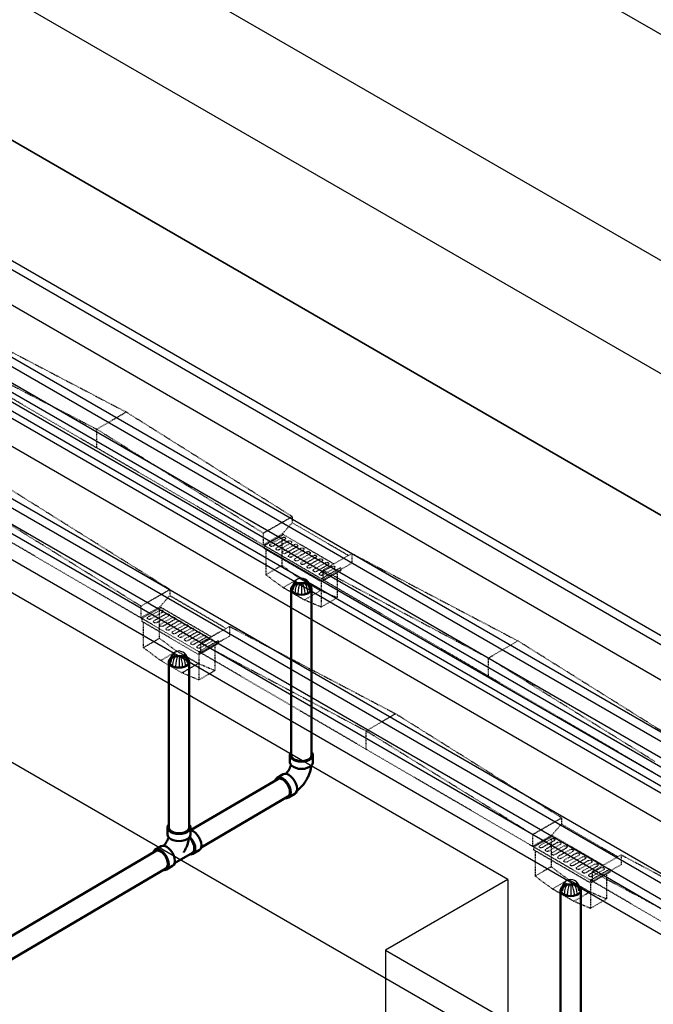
# Model space of a CAD drawing. Header units: inches. Extents: x 175 to 32888, y -1032 to 703.
# Tile 9 of 44: x 855 to 964, y 63 to 233. Entities that reach past the tile are written whole.
import ezdxf
from ezdxf import colors
from ezdxf.entities.mleader import LeaderData, LeaderLine
from ezdxf.math import Vec2, Vec3

# ---------------------------------------------------------------- set-up
doc = ezdxf.new("R2010")
doc.units = ezdxf.units.IN
doc.header["$LTSCALE"] = 0.5
doc.header["$MEASUREMENT"] = 0
doc.linetypes.add('HIDDEN2', pattern=[0.1875, 0.125, -0.0625])
for name, color, linetype in [('M-DETL-LIGHT', 1, 'Continuous'), ('M-SECT-PATT', 8, 'Continuous'), ('P-PIPE', 3, 'Continuous'), ('S-ANNO-DIMS', 1, 'Continuous')]:
    doc.layers.add(name, color=color, linetype=linetype)
doc.styles.add('Annotative', font='romans.shx', dxfattribs={"width": 0.8, "height": 0.125})

# ---------------------------------------------------------------- blocks, each defined once
blk = doc.blocks.new('Tee Reducing Sanitary - PVC - Sch 40 - DWV - Standard-1095242-DRAINAGE ISOMETRIC')
at = {"layer": 'P-PIPE', "color": 90, "lineweight": 50}
for p, q in [((1207.93, -120.52), (1207.93, -121.74)), ((1211.88, -121.74), (1211.88, -120.52)), ((1206.8, -123.78), (1205.73, -124.41)), ((1212.33, -125.12), (1213.39, -124.49)), ((1209.15, -126.73), (1212.22, -124.92)), ((1207.74, -127.82), (1208.8, -127.19))]:
    blk.add_line(p, q, dxfattribs=at)
for points in [[(1208.11, -120.05, 0), (1207.99, -120.22, 0), (1207.93, -120.52, 0), (1207.99, -120.81, 0), (1208.19, -121.09, 0), (1208.51, -121.32, 0)], [(1208.51, -121.32, 0), (1208.92, -121.51, 0), (1209.39, -121.62, 0), (1209.91, -121.66, 0), (1210.42, -121.62, 0), (1210.9, -121.51, 0), (1211.3, -121.32, 0), (1211.62, -121.09, 0), (1211.82, -120.81, 0), (1211.88, -120.52, 0), (1211.82, -120.22, 0), (1211.65, -119.99, 0)], [(1211.9, -121.01, 0), (1212.01, -121.02, 0), (1212.37, -121.18, 0)], [(1208.1, -122.18, 0), (1208.06, -122.32, 0), (1208.03, -122.39, 0), (1208.01, -122.46, 0), (1207.98, -122.54, 0), (1207.95, -122.61, 0), (1207.92, -122.69, 0), (1207.89, -122.76, 0), (1207.85, -122.84, 0), (1207.81, -122.91, 0), (1207.77, -122.98, 0), (1207.73, -123.06, 0), (1207.69, -123.13, 0), (1207.64, -123.2, 0), (1207.6, -123.27, 0), (1207.55, -123.33, 0), (1207.5, -123.4, 0), (1207.45, -123.46, 0), (1207.4, -123.52, 0), (1207.35, -123.58, 0), (1207.3, -123.64, 0), (1207.25, -123.69, 0), (1207.24, -123.7, 0)], [(1208.51, -122.55, 0), (1208.19, -122.31, 0), (1207.99, -122.04, 0), (1207.93, -121.74, 0)], [(1211.88, -121.74, 0), (1211.82, -122.04, 0), (1211.62, -122.31, 0), (1211.3, -122.55, 0), (1210.9, -122.73, 0), (1210.42, -122.84, 0), (1209.91, -122.88, 0), (1209.39, -122.84, 0), (1208.92, -122.73, 0), (1208.51, -122.55, 0)], [(1211.61, -122.37, 0), (1211.61, -122.39, 0), (1211.59, -122.55, 0), (1211.56, -122.7, 0), (1211.53, -122.86, 0), (1211.49, -123.02, 0), (1211.45, -123.18, 0), (1211.41, -123.33, 0), (1211.36, -123.49, 0), (1211.31, -123.64, 0), (1211.25, -123.8, 0), (1211.19, -123.95, 0), (1211.12, -124.1, 0), (1211.06, -124.25, 0), (1210.98, -124.4, 0), (1210.91, -124.54, 0), (1210.83, -124.69, 0), (1210.75, -124.83, 0), (1210.72, -124.88, 0)], [(1211.69, -122.28, 0), (1211.93, -122.54, 0), (1212.19, -122.91, 0), (1212.39, -123.32, 0), (1212.52, -123.73, 0), (1212.56, -124.13, 0), (1212.53, -124.47, 0), (1212.41, -124.74, 0), (1212.21, -124.92, 0)], [(1211.78, -125.18, 0), (1212.04, -125.21, 0), (1212.33, -125.12, 0), (1212.55, -124.91, 0), (1212.68, -124.61, 0), (1212.73, -124.22, 0), (1212.68, -123.78, 0), (1212.53, -123.31, 0), (1212.31, -122.85, 0), (1212.01, -122.42, 0), (1211.76, -122.16, 0)], [(1212.37, -121.18, 0), (1212.74, -121.44, 0), (1213.08, -121.8, 0), (1213.37, -122.22, 0), (1213.59, -122.68, 0), (1213.74, -123.15, 0), (1213.79, -123.59, 0), (1213.74, -123.98, 0), (1213.61, -124.29, 0), (1213.4, -124.48, 0)], [(1206.72, -124.51, 0), (1206.36, -124.35, 0), (1206.03, -124.32, 0), (1205.74, -124.41, 0), (1205.52, -124.61, 0), (1205.42, -124.84, 0)], [(1206.8, -123.78, 0), (1207.09, -123.69, 0), (1207.42, -123.73, 0), (1207.79, -123.88, 0)], [(1207.79, -123.88, 0), (1208.15, -124.15, 0), (1208.49, -124.5, 0), (1208.78, -124.92, 0), (1209, -125.39, 0), (1209.15, -125.85, 0), (1209.2, -126.3, 0), (1209.16, -126.69, 0), (1209.02, -126.99, 0), (1208.8, -127.2, 0)], [(1207.12, -127.88, 0), (1207.45, -127.91, 0), (1207.74, -127.82, 0), (1207.96, -127.62, 0), (1208.09, -127.31, 0), (1208.14, -126.92, 0), (1208.09, -126.48, 0), (1207.94, -126.01, 0), (1207.72, -125.55, 0), (1207.43, -125.13, 0), (1207.09, -124.77, 0), (1206.72, -124.51, 0)]]:
    blk.add_polyline3d(points, dxfattribs=at)
blk = doc.blocks.new('Bend - PVC - Sch 40 - DWV_USACE - Standard-V30-DRAINAGE ISOMETRIC')
at = {"layer": 'P-PIPE', "color": 90, "lineweight": 50}
for p, q in [((1286.15, -165.68), (1286.15, -166.91)), ((1290.11, -166.91), (1290.11, -165.68)), ((1284.96, -168.98), (1283.9, -169.6)), ((1285.91, -173.01), (1286.97, -172.39))]:
    blk.add_line(p, q, dxfattribs=at)
for points in [[(1286.3, -165.28, 0), (1286.22, -165.38, 0), (1286.15, -165.68, 0), (1286.22, -165.98, 0), (1286.42, -166.25, 0), (1286.73, -166.49, 0)], [(1286.73, -166.49, 0), (1287.14, -166.67, 0), (1287.62, -166.78, 0), (1288.13, -166.82, 0), (1288.64, -166.78, 0), (1289.12, -166.67, 0), (1289.53, -166.49, 0), (1289.85, -166.25, 0), (1290.04, -165.98, 0), (1290.11, -165.68, 0), (1290.04, -165.38, 0), (1289.97, -165.28, 0)], [(1286.73, -167.71, 0), (1286.42, -167.48, 0), (1286.22, -167.2, 0), (1286.15, -166.91, 0)], [(1290.11, -166.91, 0), (1290.04, -167.2, 0), (1289.85, -167.48, 0), (1289.53, -167.71, 0), (1289.12, -167.89, 0), (1288.64, -168.01, 0), (1288.13, -168.05, 0), (1287.62, -168.01, 0), (1287.14, -167.89, 0), (1286.73, -167.71, 0)], [(1286.32, -167.35, 0), (1286.3, -167.41, 0), (1286.28, -167.48, 0), (1286.26, -167.55, 0), (1286.24, -167.63, 0), (1286.21, -167.7, 0), (1286.18, -167.77, 0), (1286.15, -167.85, 0), (1286.12, -167.92, 0), (1286.08, -167.99, 0), (1286.04, -168.07, 0), (1286, -168.14, 0), (1285.96, -168.21, 0), (1285.92, -168.28, 0), (1285.87, -168.35, 0), (1285.83, -168.42, 0), (1285.78, -168.49, 0), (1285.73, -168.56, 0), (1285.68, -168.62, 0), (1285.63, -168.68, 0), (1285.58, -168.74, 0), (1285.53, -168.79, 0), (1285.48, -168.85, 0), (1285.43, -168.89, 0), (1285.42, -168.9, 0)], [(1289.85, -167.48, 0), (1289.84, -167.55, 0), (1289.82, -167.71, 0), (1289.79, -167.87, 0), (1289.76, -168.03, 0), (1289.72, -168.18, 0), (1289.68, -168.34, 0), (1289.63, -168.5, 0), (1289.59, -168.65, 0), (1289.53, -168.8, 0), (1289.48, -168.96, 0), (1289.42, -169.11, 0), (1289.35, -169.26, 0), (1289.28, -169.41, 0), (1289.21, -169.56, 0), (1289.14, -169.7, 0), (1289.06, -169.85, 0), (1288.98, -169.99, 0), (1288.89, -170.13, 0), (1288.8, -170.27, 0), (1288.71, -170.4, 0), (1288.62, -170.54, 0), (1288.52, -170.67, 0), (1288.42, -170.8, 0), (1288.32, -170.93, 0), (1288.21, -171.05, 0), (1288.1, -171.17, 0), (1287.99, -171.29, 0), (1287.88, -171.4, 0), (1287.76, -171.51, 0), (1287.64, -171.62, 0), (1287.51, -171.73, 0), (1287.39, -171.83, 0), (1287.33, -171.87, 0)], [(1284.89, -169.7, 0), (1284.53, -169.55, 0), (1284.19, -169.51, 0), (1283.91, -169.6, 0), (1283.69, -169.8, 0), (1283.6, -170, 0)], [(1285.44, -173.09, 0), (1285.62, -173.1, 0), (1285.91, -173.02, 0), (1286.13, -172.81, 0), (1286.26, -172.5, 0), (1286.31, -172.12, 0), (1286.25, -171.67, 0), (1286.11, -171.2, 0), (1285.89, -170.74, 0), (1285.59, -170.32, 0), (1285.25, -169.96, 0), (1284.89, -169.7, 0)], [(1284.96, -168.98, 0), (1284.97, -168.97, 0), (1285.25, -168.89, 0), (1285.59, -168.92, 0), (1285.95, -169.08, 0)], [(1285.95, -169.08, 0), (1286.31, -169.34, 0), (1286.65, -169.69, 0), (1286.95, -170.12, 0), (1287.17, -170.58, 0), (1287.31, -171.05, 0), (1287.37, -171.49, 0), (1287.32, -171.88, 0), (1287.19, -172.19, 0), (1286.97, -172.39, 0)]]:
    blk.add_polyline3d(points, dxfattribs=at)
for centre, start, end in [((1287.17, -166.17), 126.6849, 134.3783), ((1289.1, -166.17), 45.6217, 53.3151)]:
    blk.add_arc(centre, 1.24, start, end, dxfattribs=at)
blk = doc.blocks.new('Mechanical_Box_H_rvt-1-DRAINAGE ISOMETRIC')
at = {"layer": 'M-DETL-LIGHT', "linetype": 'HIDDEN2'}
for p, q in [((844.33, 180.15), (873.09, 165.1)), ((897.03, 141.96), (839.03, 175.77)), ((839.31, 176.96), (867.99, 162.12)), ((867.99, 162.12), (873.09, 165.1)), ((901.85, 147), (873.09, 165.1)), ((875.61, 129.45), (817.81, 163.15)), ((867.99, 158.89), (867.99, 162.12)), ((896.83, 144.13), (867.99, 162.12)), ((880.64, 134.38), (851.88, 152.41)), ((875.61, 131.5), (846.78, 149.44)), ((901.85, 146.95), (896.83, 144.08)), ((901.85, 146.95), (901.85, 145.92)), ((900.15, 143.98), (901.85, 145.92)), ((911.61, 140.24), (901.85, 145.92)), ((896.83, 144.08), (896.83, 142.08)), ((900.15, 143.98), (896.83, 142.08)), ((900.34, 143.86), (897.03, 141.96)), ((900.14, 143.38), (898.11, 142.22)), ((900.05, 143.3), (900.05, 138.54)), ((909.06, 138.78), (900.14, 143.98)), ((897.03, 141.96), (897.03, 141.46)), ((906.91, 136.2), (897.03, 141.96)), ((900.57, 143.03), (898.52, 141.85)), ((901.21, 142.75), (899.18, 141.59)), ((901.65, 142.4), (899.6, 141.23)), ((902.29, 142.13), (900.26, 140.97)), ((902.72, 141.77), (900.67, 140.6)), ((906.91, 135.7), (897.03, 141.46)), ((897.27, 141.32), (897.27, 136.92)), ((903.36, 141.5), (901.33, 140.34)), ((903.79, 141.15), (901.75, 139.98)), ((904.43, 140.88), (902.4, 139.72)), ((904.87, 140.52), (902.82, 139.35)), ((905.51, 140.25), (903.48, 139.09)), ((905.94, 139.9), (903.89, 138.72)), ((912.22, 140.58), (907.19, 137.71)), ((912.22, 140.58), (912.22, 138.91)), ((912.22, 140.58), (940.97, 125.46)), ((897.27, 136.92), (900.05, 138.54)), ((903.07, 136.31), (900.05, 138.54)), ((906.58, 139.62), (904.55, 138.46)), ((907.02, 139.27), (904.97, 138.1)), ((907.66, 139), (905.63, 137.84)), ((908.09, 138.64), (906.04, 137.47)), ((908.73, 138.37), (906.7, 137.21)), ((912.22, 138.91), (907.19, 136.04)), ((900.29, 134.69), (897.27, 136.92)), ((910.23, 138.1), (906.91, 136.2)), ((910.23, 137.6), (906.91, 135.7)), ((909.16, 138.02), (907.12, 136.85)), ((907.19, 137.71), (907.19, 136.04)), ((907.19, 137.71), (935.88, 122.49)), ((909.66, 137.27), (909.66, 132.93)), ((910.23, 138.1), (910.23, 137.6)), ((900.29, 134.69), (903.07, 136.31)), ((906.75, 134.16), (903.07, 136.31)), ((906.88, 135.72), (906.88, 131.31)), ((906.91, 136.2), (906.91, 135.7)), ((964.71, 102.51), (906.91, 136.2)), ((880.64, 134.32), (875.61, 131.45)), ((878.94, 131.35), (880.64, 133.3)), ((880.64, 134.32), (880.64, 133.3)), ((890.39, 127.61), (880.64, 133.3)), ((903.98, 132.54), (900.29, 134.69)), ((903.98, 132.54), (906.75, 134.16)), ((909.66, 132.93), (906.75, 134.16)), ((875.61, 131.45), (875.61, 129.45)), ((878.94, 131.35), (875.61, 129.45)), ((887.85, 126.15), (878.93, 131.35)), ((906.88, 131.31), (903.98, 132.54)), ((906.88, 131.31), (909.66, 132.93)), ((879.13, 131.23), (875.81, 129.34)), ((878.93, 130.75), (876.9, 129.59)), ((879.36, 130.4), (877.31, 129.23)), ((880, 130.13), (877.97, 128.97)), ((880.43, 129.77), (878.39, 128.6)), ((878.83, 130.67), (878.83, 125.91)), ((885.98, 123.41), (875.61, 129.45)), ((875.81, 129.34), (875.81, 128.83)), ((885.7, 123.07), (875.81, 128.83)), ((876.05, 128.69), (876.05, 124.29)), ((881.07, 129.5), (879.04, 128.34)), ((881.51, 129.15), (879.46, 127.98)), ((882.15, 128.88), (880.12, 127.71)), ((882.58, 128.52), (880.53, 127.35)), ((883.22, 128.25), (881.19, 127.09)), ((891, 127.96), (885.98, 125.08)), ((891, 127.96), (919.76, 112.84)), ((891, 127.96), (891, 126.28)), ((883.66, 127.89), (881.61, 126.72)), ((884.3, 127.62), (882.27, 126.46)), ((884.73, 127.27), (882.68, 126.1)), ((885.37, 127), (883.34, 125.84)), ((885.8, 126.64), (883.76, 125.47)), ((886.44, 126.37), (884.41, 125.21)), ((891, 126.28), (885.98, 123.41)), ((876.05, 124.29), (878.83, 125.91)), ((881.86, 123.68), (878.83, 125.91)), ((886.88, 126.02), (884.83, 124.85)), ((887.52, 125.74), (885.49, 124.58)), ((889.01, 125.47), (885.7, 123.58)), ((889.01, 124.97), (885.7, 123.07)), ((887.95, 125.39), (885.9, 124.22)), ((885.98, 125.08), (914.66, 109.86)), ((885.98, 125.08), (885.98, 123.41)), ((888.44, 124.64), (888.44, 120.31)), ((889.01, 125.47), (889.01, 124.97)), ((935.88, 122.49), (940.97, 125.46)), ((969.73, 107.43), (940.97, 125.46)), ((879.08, 122.06), (876.05, 124.29)), ((879.08, 122.06), (881.86, 123.68)), ((885.54, 121.54), (881.86, 123.68)), ((885.66, 123.09), (885.66, 118.69)), ((943.5, 89.88), (885.7, 123.58)), ((885.7, 123.58), (885.7, 123.07)), ((882.76, 119.92), (879.08, 122.06)), ((882.76, 119.92), (885.54, 121.54)), ((888.44, 120.31), (885.54, 121.54)), ((935.88, 119.25), (935.88, 122.49)), ((964.71, 104.56), (935.88, 122.49)), ((885.66, 118.69), (882.76, 119.92)), ((885.66, 118.69), (888.44, 120.31)), ((914.66, 109.86), (919.76, 112.84)), ((948.52, 94.81), (919.76, 112.84)), ((914.66, 106.63), (914.66, 109.86)), ((943.5, 91.93), (914.66, 109.86)), ((948.52, 94.75), (943.5, 91.88)), ((948.52, 94.75), (948.52, 93.73)), ((946.82, 91.78), (948.52, 93.73)), ((958.28, 88.04), (948.52, 93.73)), ((943.5, 91.88), (943.5, 89.88)), ((946.82, 91.78), (943.5, 89.88)), ((947.01, 91.66), (943.7, 89.77)), ((946.81, 91.18), (944.78, 90.02)), ((947.24, 90.83), (945.19, 89.66)), ((947.88, 90.56), (945.85, 89.4)), ((946.71, 91.1), (946.71, 86.34)), ((955.73, 86.58), (946.81, 91.78)), ((953.86, 83.84), (943.5, 89.88)), ((943.7, 89.77), (943.7, 89.26)), ((953.58, 83.5), (943.7, 89.26)), ((943.94, 89.12), (943.94, 84.72)), ((948.32, 90.2), (946.27, 89.03)), ((948.96, 89.93), (946.93, 88.77)), ((949.39, 89.58), (947.34, 88.4)), ((950.03, 89.3), (948, 88.14)), ((950.46, 88.95), (948.42, 87.78)), ((951.1, 88.68), (949.07, 87.52)), ((951.54, 88.32), (949.49, 87.15)), ((952.18, 88.05), (950.15, 86.89)), ((952.61, 87.7), (950.56, 86.53)), ((953.25, 87.43), (951.22, 86.27)), ((953.69, 87.07), (951.64, 85.9)), ((958.88, 88.39), (953.86, 85.51)), ((958.88, 88.39), (992.32, 70.6)), ((958.88, 88.39), (958.88, 86.71)), ((943.94, 84.72), (946.71, 86.34)), ((949.74, 84.11), (946.71, 86.34)), ((954.33, 86.8), (952.3, 85.64)), ((954.76, 86.45), (952.71, 85.27)), ((955.4, 86.17), (953.37, 85.01)), ((956.9, 85.9), (953.58, 84.01)), ((956.9, 85.4), (953.58, 83.5)), ((955.83, 85.82), (953.79, 84.65)), ((958.88, 86.71), (953.86, 83.84)), ((953.86, 85.51), (987.22, 67.63)), ((953.86, 85.51), (953.86, 83.84)), ((956.9, 85.9), (956.9, 85.4)), ((946.96, 82.49), (943.94, 84.72)), ((946.96, 82.49), (949.74, 84.11)), ((953.42, 81.97), (949.74, 84.11)), ((1020.87, 44.78), (953.58, 84.01)), ((953.58, 84.01), (953.58, 83.5)), ((956.32, 85.07), (956.32, 80.74)), ((950.64, 80.35), (946.96, 82.49)), ((950.64, 80.35), (953.42, 81.97)), ((956.32, 80.74), (953.42, 81.97)), ((953.55, 83.52), (953.55, 79.12)), ((953.55, 79.12), (950.64, 80.35)), ((953.55, 79.12), (956.32, 80.74))]:
    blk.add_line(p, q, dxfattribs=at)
at = {"layer": 'M-DETL-LIGHT', "linetype": 'Continuous'}
for p, q in [((903.46, 135.52), (903.46, 133.61)), ((882.25, 122.89), (882.25, 120.98)), ((950.13, 83.32), (950.13, 81.41))]:
    blk.add_line(p, q, dxfattribs=at)
at = {"layer": 'M-DETL-LIGHT', "color": 1, "linetype": 'Continuous'}
for centre, radius, start, end in [((903.64, 134.57), 1.78, 95.745, 183.3375), ((903.61, 134.51), 1.67, 129.6759, 176.1977), ((904.15, 134.08), 2.13, 131.7697, 173.1765), ((905.09, 133.88), 2.73, 141.495, 179.1974), ((909.25, 133.28), 6.43, 159.6343, 176.2953), ((903.28, 134.57), 1.78, 356.6625, 84.255), ((897.67, 133.28), 6.43, 3.7047, 20.3657), ((901.84, 133.88), 2.73, 0.8026, 38.505), ((902.77, 134.08), 2.13, 6.8235, 48.2303), ((903.32, 134.51), 1.67, 3.8023, 50.3241), ((882.43, 121.94), 1.78, 95.745, 183.3375), ((882.39, 121.88), 1.67, 129.6759, 176.1977), ((882.94, 121.46), 2.13, 131.7697, 173.1765), ((883.87, 121.25), 2.73, 141.495, 179.1974), ((888.04, 120.65), 6.43, 159.6343, 176.2953), ((882.07, 121.94), 1.78, 356.6625, 84.255), ((876.46, 120.65), 6.43, 3.7047, 20.3657), ((880.62, 121.25), 2.73, 0.8026, 38.505), ((881.56, 121.46), 2.13, 6.8235, 48.2303), ((882.1, 121.88), 1.67, 3.8023, 50.3241), ((950.31, 82.37), 1.78, 95.745, 183.3375), ((950.28, 82.31), 1.67, 129.6759, 176.1977), ((949.95, 82.37), 1.78, 356.6625, 84.255), ((949.98, 82.31), 1.67, 3.8023, 50.3241), ((950.82, 81.89), 2.13, 131.7697, 173.1765), ((951.75, 81.68), 2.73, 141.495, 179.1974), ((955.92, 81.08), 6.43, 159.6343, 176.2953), ((944.34, 81.08), 6.43, 3.7047, 20.3657), ((948.51, 81.68), 2.73, 0.8026, 38.505), ((949.44, 81.89), 2.13, 6.8235, 48.2303)]:
    blk.add_arc(centre, radius, start, end, dxfattribs=at)
at = {"layer": 'M-DETL-LIGHT', "linetype": 'HIDDEN2', "extrusion": (0, 0, -1)}
for centre, start_param, end_param in [((900.34, 143.19), 4.095331, 7.203451), ((898.34, 142.05), 0.920266, 4.095331), ((899.41, 141.42), 0.920266, 4.095331), ((901.41, 142.56), 4.095331, 7.203451), ((902.48, 141.94), 4.095331, 7.203451), ((903.56, 141.31), 4.095331, 7.203451), ((900.49, 140.8), 0.920266, 4.095331), ((901.56, 140.17), 0.920266, 4.095331), ((904.63, 140.69), 4.095331, 7.203451), ((905.71, 140.06), 4.095331, 7.203451), ((902.63, 139.54), 0.920266, 4.095331), ((903.71, 138.92), 0.920266, 4.095331), ((904.78, 138.29), 0.920266, 4.095331), ((906.78, 139.43), 4.095331, 7.203451), ((907.85, 138.81), 4.095331, 7.203451), ((908.93, 138.18), 4.095331, 7.203451), ((905.86, 137.67), 0.920266, 4.095331), ((906.93, 137.04), 0.920266, 4.095331), ((879.12, 130.56), 4.095331, 7.203451), ((880.2, 129.94), 4.095331, 7.203451), ((877.12, 129.42), 0.920266, 4.095331), ((878.2, 128.8), 0.920266, 4.095331), ((879.27, 128.17), 0.920266, 4.095331), ((881.27, 129.31), 4.095331, 7.203451), ((882.34, 128.69), 4.095331, 7.203451), ((883.42, 128.06), 4.095331, 7.203451), ((880.35, 127.54), 0.920266, 4.095331), ((881.42, 126.92), 0.920266, 4.095331), ((882.49, 126.29), 0.920266, 4.095331), ((884.49, 127.43), 4.095331, 7.203451), ((885.57, 126.81), 4.095331, 7.203451), ((886.64, 126.18), 4.095331, 7.203451), ((883.57, 125.67), 0.920266, 4.095331), ((884.64, 125.04), 0.920266, 4.095331), ((885.72, 124.41), 0.920266, 4.095331), ((887.71, 125.56), 4.095331, 7.203451), ((947, 90.99), 4.095331, 7.203451), ((948.08, 90.37), 4.095331, 7.203451), ((945.01, 89.85), 0.920266, 4.095331), ((946.08, 89.22), 0.920266, 4.095331), ((947.15, 88.6), 0.920266, 4.095331), ((949.15, 89.74), 4.095331, 7.203451), ((950.23, 89.12), 4.095331, 7.203451), ((951.3, 88.49), 4.095331, 7.203451), ((948.23, 87.97), 0.920266, 4.095331), ((949.3, 87.35), 0.920266, 4.095331), ((952.37, 87.86), 4.095331, 7.203451), ((953.45, 87.24), 4.095331, 7.203451), ((950.38, 86.72), 0.920266, 4.095331), ((951.45, 86.09), 0.920266, 4.095331), ((952.52, 85.47), 0.920266, 4.095331), ((954.52, 86.61), 4.095331, 7.203451), ((955.6, 85.98), 4.095331, 7.203451), ((953.6, 84.84), 0.920266, 4.095331)]:
    blk.add_ellipse(centre, major_axis=(0.355, 0.042), ratio=0.675017, start_param=start_param, end_param=end_param, dxfattribs=at)
at = {"layer": 'M-DETL-LIGHT', "linetype": 'HIDDEN2'}
for centre in [(903.46, 134.46), (882.25, 121.84), (950.13, 82.27)]:
    blk.add_ellipse(centre, major_axis=(1.6, 0), ratio=0.6329, start_param=0, end_param=3.141593, dxfattribs=at)
at = {"layer": 'M-DETL-LIGHT', "extrusion": (0, 0, -1)}
for centre in [(903.46, 134.46), (882.25, 121.84), (950.13, 82.27)]:
    blk.add_ellipse(centre, major_axis=(1.6, 0), ratio=0.6329, start_param=0, end_param=3.141593, dxfattribs=at)
at = {"layer": 'P-PIPE', "color": 90, "lineweight": 50}
for p, q in [((901.71, 134.46), (901.71, 105.65)), ((905.21, 105.65), (905.21, 134.46)), ((880.5, 121.84), (880.5, 93.15)), ((884, 93.15), (884, 121.84)), ((899.35, 101.53), (884.37, 92.7)), ((886.09, 89.65), (901.12, 98.51)), ((878.19, 89.06), (824.35, 57.33)), ((826.12, 54.31), (879.97, 86.05)), ((948.38, 82.27), (948.38, 53.96)), ((951.88, 53.96), (951.88, 82.27))]:
    blk.add_line(p, q, dxfattribs=at)
for points in [[(902.22, 135.18, 0), (901.95, 134.97, 0), (901.77, 134.73, 0), (901.71, 134.46, 0), (901.77, 134.2, 0), (901.95, 133.96, 0), (902.22, 133.75, 0)], [(904.7, 135.18, 0), (904.34, 135.34, 0), (903.91, 135.44, 0), (903.46, 135.47, 0), (903.01, 135.44, 0), (902.59, 135.34, 0), (902.22, 135.18, 0)], [(904.7, 133.75, 0), (904.98, 133.96, 0), (905.15, 134.2, 0), (905.21, 134.46, 0), (905.15, 134.73, 0), (904.98, 134.97, 0), (904.7, 135.18, 0)], [(902.22, 133.75, 0), (902.59, 133.59, 0), (903.01, 133.49, 0), (903.46, 133.45, 0), (903.91, 133.49, 0), (904.34, 133.59, 0), (904.7, 133.75, 0)], [(883.49, 122.55, 0), (883.12, 122.71, 0), (882.7, 122.81, 0), (882.25, 122.85, 0), (881.79, 122.81, 0), (881.37, 122.71, 0), (881.01, 122.55, 0)], [(881.01, 122.55, 0), (880.73, 122.34, 0), (880.56, 122.1, 0), (880.5, 121.84, 0), (880.56, 121.58, 0), (880.73, 121.33, 0), (881.01, 121.12, 0)], [(881.01, 121.12, 0), (881.37, 120.96, 0), (881.79, 120.86, 0), (882.25, 120.83, 0), (882.7, 120.86, 0), (883.12, 120.96, 0), (883.49, 121.12, 0)], [(883.49, 121.12, 0), (883.76, 121.33, 0), (883.94, 121.58, 0), (884, 121.84, 0), (883.94, 122.1, 0), (883.76, 122.34, 0), (883.49, 122.55, 0)], [(902.22, 104.93, 0), (901.95, 105.14, 0), (901.77, 105.39, 0), (901.71, 105.65, 0)], [(904.7, 104.93, 0), (904.34, 104.77, 0), (903.91, 104.67, 0), (903.46, 104.64, 0), (903.01, 104.67, 0), (902.59, 104.77, 0), (902.22, 104.93, 0)], [(905.21, 105.65, 0), (905.15, 105.39, 0), (904.98, 105.14, 0), (904.7, 104.93, 0)], [(899.35, 101.53, 0), (899.6, 101.61, 0), (899.9, 101.58, 0), (900.22, 101.44, 0)], [(900.22, 101.44, 0), (900.54, 101.21, 0), (900.84, 100.89, 0), (901.1, 100.52, 0), (901.3, 100.11, 0), (901.43, 99.7, 0), (901.47, 99.31, 0)], [(901.47, 99.31, 0), (901.43, 98.96, 0), (901.31, 98.69, 0), (901.12, 98.51, 0)], [(881.01, 92.44, 0), (880.73, 92.65, 0), (880.56, 92.89, 0), (880.5, 93.15, 0), (880.5, 93.17, 0)], [(883.49, 92.44, 0), (883.12, 92.28, 0), (882.7, 92.18, 0), (882.25, 92.14, 0), (881.79, 92.18, 0), (881.37, 92.28, 0), (881.01, 92.44, 0)], [(884, 93.15, 0), (883.94, 92.89, 0), (883.76, 92.65, 0), (883.49, 92.44, 0)], [(878.2, 89.06, 0), (878.45, 89.14, 0), (878.75, 89.11, 0), (879.07, 88.97, 0)], [(879.07, 88.97, 0), (879.39, 88.74, 0), (879.69, 88.43, 0), (879.95, 88.05, 0), (880.15, 87.65, 0), (880.27, 87.23, 0), (880.32, 86.84, 0)], [(880.32, 86.84, 0), (880.28, 86.5, 0), (880.16, 86.22, 0), (879.97, 86.04, 0)], [(948.89, 82.98, 0), (948.61, 82.77, 0), (948.44, 82.53, 0), (948.38, 82.27, 0), (948.44, 82, 0), (948.61, 81.76, 0), (948.89, 81.55, 0)], [(951.37, 82.98, 0), (951, 83.14, 0), (950.58, 83.24, 0), (950.13, 83.28, 0), (949.68, 83.24, 0), (949.25, 83.14, 0), (948.89, 82.98, 0)], [(951.37, 81.55, 0), (951.65, 81.76, 0), (951.82, 82, 0), (951.88, 82.27, 0), (951.82, 82.53, 0), (951.65, 82.77, 0), (951.37, 82.98, 0)], [(948.89, 81.55, 0), (949.25, 81.39, 0), (949.68, 81.29, 0), (950.13, 81.26, 0), (950.58, 81.29, 0), (951, 81.39, 0), (951.37, 81.55, 0)]]:
    blk.add_polyline3d(points, dxfattribs=at)
for name, p in [('Bend - PVC - Sch 40 - DWV_USACE - Standard-V30-DRAINAGE ISOMETRIC', (-384.67, 271.33)), ('Tee Reducing Sanitary - PVC - Sch 40 - DWV - Standard-1095242-DRAINAGE ISOMETRIC', (-327.66, 213.67))]:
    blk.add_blockref(name, p, dxfattribs=at)

msp = doc.modelspace()

# ---------------------------------------------------------------- linework, layer by layer
at = {"layer": 'M-SECT-PATT', "lineweight": -3}
for p, q in [((939.24, 84.15), (351.63, 423.41)), ((765.29, 346.25), (985.91, 218.87)), ((773.78, 282.56), (2187.99, -533.94)), ((2226.17, -536.39), (820.44, 275.21)), ((2179.5, -553.53), (782.26, 253.17)), ((782.26, 253.17), (2187.99, -558.43)), ((768.47, 240.31), (989.09, 112.93)), ((989.09, 111.3), (768.47, 238.67)), ((983.79, 108.24), (763.17, 235.61)), ((738.79, 232.95), (984.86, 90.88)), ((984.86, 89.25), (738.79, 231.32)), ((755.39, 231.12), (976.01, 103.75)), ((970.7, 102.32), (750.09, 229.69)), ((979.56, 86.19), (733.48, 228.26)), ((970.7, 100.69), (750.09, 228.06)), ((725.7, 223.77), (971.78, 81.69)), ((763.17, 225), (1019.94, 76.75)), ((966.47, 80.27), (720.4, 222.34)), ((966.47, 78.63), (720.4, 220.7)), ((1012.16, 72.26), (755.39, 220.51)), ((733.48, 217.64), (1280.16, -97.99)), ((1272.39, -102.48), (725.7, 213.15)), ((939.24, 54.76), (693.16, 196.83)), ((939.24, 84.15), (918.02, 71.9)), ((939.24, 84.15), (939.24, 54.76)), ((918.02, 71.9), (1541.69, -288.17)), ((918.02, 71.9), (918.02, 42.51))]:
    msp.add_line(p, q, dxfattribs=at)

# ---------------------------------------------------------------- block references
at = {"layer": 'P-PIPE', "lineweight": -3}
msp.add_blockref('Mechanical_Box_H_rvt-1-DRAINAGE ISOMETRIC', (0, 0), dxfattribs=at)

# ---------------------------------------------------------------- leaders
at = {"layer": 'S-ANNO-DIMS', "lineweight": -3}
ml = msp.add_multileader_mtext('Standard', dxfattribs=at)
ml.set_content('8" %%C SOLID PVC DRAIN', color=2, style='Annotative')
ml.set_leader_properties()
ml.build(insert=Vec2(0, 0))
ml.multileader.update_dxf_attribs({"text_right_attachment_type": 3, "dogleg_length": 0.125, "arrow_head_size": 17.28, "scale": 96})
ctx = ml.context
ctx.base_point, ctx.scale, ctx.char_height, ctx.arrow_head_size, ctx.landing_gap_size, ctx.plane_origin = Vec3(476.81, 148.93), 96, 12, 17.28, 9, Vec3(458.94, 146.17)
ctx.right_attachment = 3
notes = []
notes.append((ctx, [(1, (1, 1, 0), (624.75, 126.64), (-1, 0), 12, [(0, [(650.85, 161.63)], 0, [])])]))
ctx.mtext.insert, ctx.mtext.width, ctx.mtext.flow_direction = Vec3(485.81, 154.93), 135.1193, 5
for ctx, leaders in notes:
    for number, flags, end, landing, length, lines in leaders:
        leader = LeaderData()
        leader.index, (leader.has_last_leader_line, leader.has_dogleg_vector, leader.attachment_direction) = number, flags
        leader.last_leader_point, leader.dogleg_vector, leader.dogleg_length = Vec3(end), Vec3(landing), length
        for number, points, colour, breaks in lines:
            line = LeaderLine()
            line.index, line.vertices, line.color, line.breaks = number, Vec3.list(points), colors.encode_raw_color(colour), breaks
            leader.lines.append(line)
        ctx.leaders.append(leader)

doc.saveas('drawing.dxf')
